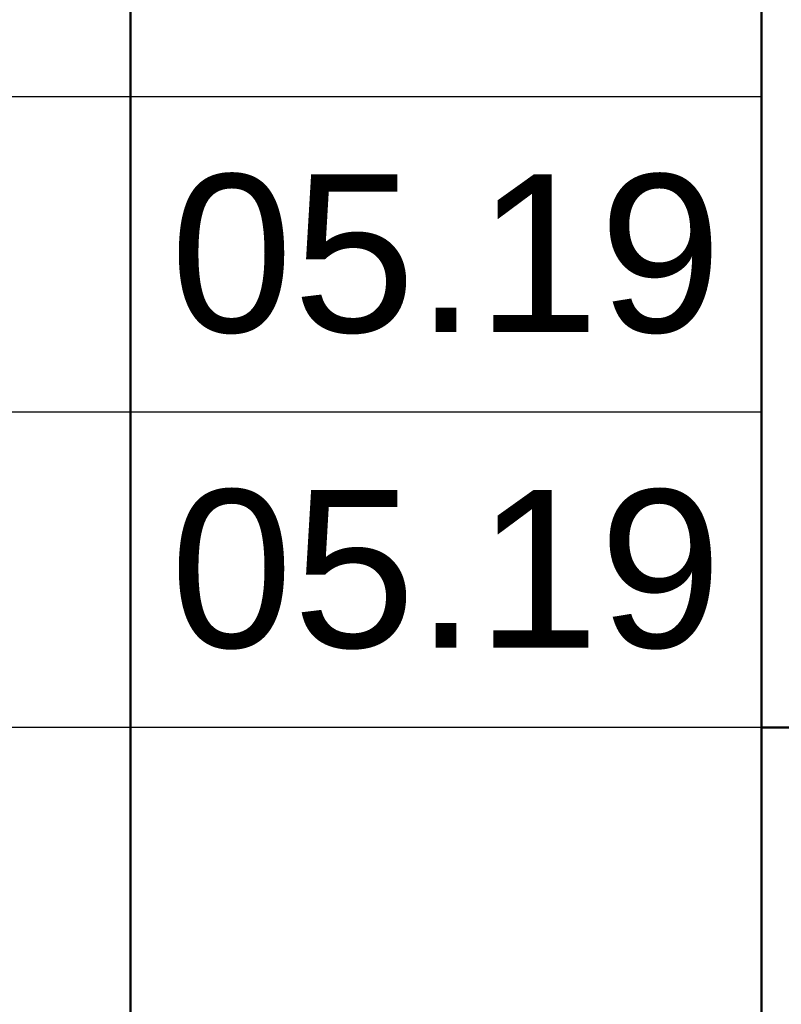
# Model space of a CAD drawing. Header units: millimetres. Extents: x 523431 to 527346, y -48565 to -47721.
# Tile 53 of 217: x 524196 to 524208, y -48002 to -47987. Entities that reach past the tile are written whole.
import ezdxf

# ---------------------------------------------------------------- set-up
doc = ezdxf.new("R2010")
doc.units = ezdxf.units.MM
doc.layers.add('LIN_Основная сплошная', color=50, linetype='Continuous', lineweight=50)
doc.layers.add('ПОДПИСЬ', color=7, linetype='Continuous')
doc.layers.add('Текст и рамки', color=7, linetype='Continuous')
doc.styles.get("Standard").update_dxf_attribs({"font": 'arial.ttf'})

# ---------------------------------------------------------------- blocks, each defined once
blk = doc.blocks.new('Сизякова М.А.')
at = {"color": 0, "linetype": 'ByBlock', "lineweight": -2, "ltscale": 0.5}
for points in [[(9.512, 13.895), (9.274, 14.098), (8.833, 14.068), (8.343, 13.578), (7.483, 11.978), (6.574, 9.177), (5.371, 5.596), (4.168, 2.553), (2.838, 0.354), (1.482, -1.513), (0.305, -2.434), (-0.386, -2.306), (-1.026, -1.692), (-1.486, -0.439), (-1.461, 0.456), (-1.243, 1.017), (-0.929, 1.092), (-0.628, 0.854), (-0.427, 0.389), (-0.163, 0.025), (0, 0)], [(9.153, 9.985), (8.887, 10.144), (8.605, 9.914), (7.756, 7.83), (6.83, 5.378), (5.869, 2.694), (5.078, 0.744), (4.908, 0.01), (4.964, -0.357), (5.191, -0.499), (5.417, -0.188), (5.671, 0.151), (6.689, 1.197), (7.904, 2.666), (9.261, 4.389), (10.25, 5.971), (11.409, 7.892), (12.003, 9.05), (12.342, 9.7), (12.427, 10.209), (12.144, 10.124), (11.522, 8.994), (11.311, 8.548), (9.554, 4.598), (8.169, 1.831), (7.566, 0.59), (7.176, -0.475), (7.176, -0.686), (7.367, -0.564)], [(16.634, 4.205), (17.025, 4.474), (17.187, 4.447), (16.863, 3.814), (15.906, 2.547), (15.231, 1.428), (15.164, 1.361), (15.137, 1.361), (15.204, 1.55), (16.162, 2.21), (16.404, 2.237), (16.512, 2.008), (16.527, 0.808), (15.859, -1.757), (15.039, -3.395), (14.478, -4.257), (14.069, -4.365), (13.875, -3.74), (14.629, -1.175), (15.427, 0.334), (16.118, 1.412), (17.584, 2.727), (18.922, 3.287), (20.474, 3.115), (21.251, 3.201), (22.761, 4.171), (27.98, 6.09)], [(10.783, 4.249), (10.798, 4.878), (10.66, 5.368), (10.323, 5.689), (9.649, 5.689), (8.545, 4.985), (7.718, 3.836), (7.288, 2.534), (7.426, 1.553), (8.101, 0.956), (9.312, 1.308), (11.074, 2.488), (12.515, 3.79), (13.251, 4.587), (13.404, 5.138), (13.113, 5.307), (12.561, 4.847), (11.871, 3.713), (11.488, 2.641), (11.519, 2.059), (11.933, 1.752), (13.281, 2.35), (14.876, 3.698), (15.55, 4.832), (15.596, 5.49), (15.167, 5.429), (14.937, 4.908), (14.799, 4.51), (14.262, 3.438), (14.063, 2.718), (14.247, 1.86)]]:
    blk.add_spline(points, degree=3, dxfattribs=at)

msp = doc.modelspace()

# ---------------------------------------------------------------- linework, layer by layer
for p, q in [((524207.29, -47987.746), (524142.29, -47987.746)), ((524207.29, -47992.746), (524142.29, -47992.746)), ((524207.29, -47997.746), (524142.29, -47997.746))]:
    msp.add_line(p, q)
at = {"layer": 'LIN_Основная сплошная', "color": 7}
for p, q in [((524197.29, -47957.746), (524197.29, -48012.746)), ((524207.29, -47957.746), (524207.29, -48012.746)), ((524207.29, -47997.746), (524327.29, -47997.746))]:
    msp.add_line(p, q, dxfattribs=at)

# ---------------------------------------------------------------- block references
at = {"layer": 'ПОДПИСЬ', "color": 176, "xscale": 0.5, "yscale": 0.5, "zscale": 0.5}
msp.add_blockref('Сизякова М.А.', (524184.66, -47986.525), dxfattribs=at)

# ---------------------------------------------------------------- texts
at = {"layer": 'Текст и рамки', "color": 7, "char_height": 2.5, "width": 10, "attachment_point": 5}
for insert in [(524202.29, -47990.246), (524202.29, -47995.246)]:
    msp.add_mtext('05.19', dxfattribs=dict(at, insert=insert))

doc.saveas('drawing.dxf')
